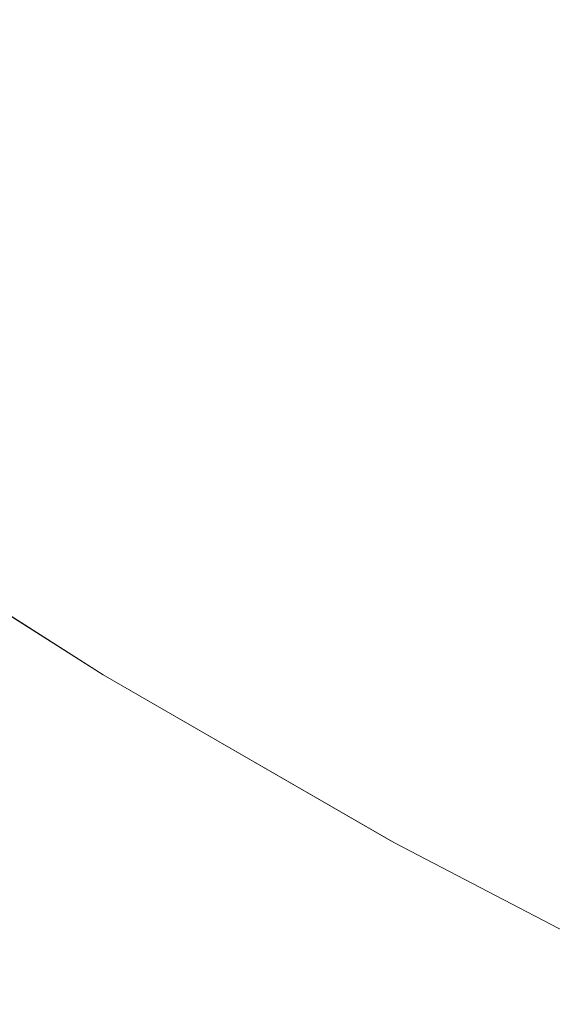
# Model space of a CAD drawing. Header units: centimetres. Extents: x -35.1 to 36.2, y 4.2 to 6.
# Tile 18 of 256: x -35.04403 to -35.03499, y 4.21676 to 4.23345. Entities that reach past the tile are written whole.
import ezdxf

# ---------------------------------------------------------------- set-up
doc = ezdxf.new("R2010")
doc.units = ezdxf.units.CM
doc.header["$LTSCALE"] = 2.54
doc.layers.add('Lucido design-1', color=7, linetype='Continuous')

# ---------------------------------------------------------------- blocks, each defined once
blk = doc.blocks.new('Gruppo-4-1')
at = {"color": 7, "linetype": 'Continuous', "lineweight": 9}
for points, invisible_edges in [([(-35.042054, 4.235884, -2312.377736), (-35.043249, 4.234966, -2312.380418), (-35.040869, 4.233281, -2312.380418), (-35.039708, 4.234223, -2312.377736)], 15), ([(-35.040869, 4.233281, -2313.063922), (-35.043249, 4.234966, -2313.063922), (-35.042054, 4.235884, -2313.066604), (-35.039708, 4.234223, -2313.066604)], 15), ([(-35.037277, 4.232593, -2312.377736), (-35.036089, 4.23361, -2312.375111), (-35.038483, 4.235216, -2312.375111), (-35.039708, 4.234223, -2312.377736)], 15), ([(-35.038483, 4.235216, -2313.069229), (-35.036089, 4.23361, -2313.069229), (-35.037277, 4.232593, -2313.066604), (-35.039708, 4.234223, -2313.066604)], 15), ([(-35.041965, 4.232393, -2312.383155), (-35.040869, 4.233281, -2312.380418), (-35.043249, 4.234966, -2312.380418), (-35.044377, 4.2341, -2312.383155)], 15), ([(-35.041965, 4.232393, -2313.061185), (-35.044377, 4.2341, -2313.061185), (-35.043249, 4.234966, -2313.063922), (-35.040869, 4.233281, -2313.063922)], 15), ([(-35.034843, 4.234677, -2312.372546), (-35.036089, 4.23361, -2312.375111), (-35.033611, 4.232038, -2312.375111), (-35.032405, 4.23313, -2312.372546)], 15), ([(-35.033611, 4.232038, -2313.069229), (-35.036089, 4.23361, -2313.069229), (-35.034843, 4.234677, -2313.071794), (-35.032405, 4.23313, -2313.071794)], 15), ([(-35.039708, 4.234223, -2312.377736), (-35.040869, 4.233281, -2312.380418), (-35.038403, 4.231627, -2312.380418), (-35.037277, 4.232593, -2312.377736)], 15), ([(-35.039708, 4.234223, -2313.066604), (-35.037277, 4.232593, -2313.066604), (-35.038403, 4.231627, -2313.063922), (-35.040869, 4.233281, -2313.063922)], 15), ([(-35.044377, 4.2341, -2312.383155), (-35.045433, 4.233289, -2312.385944), (-35.042992, 4.23156, -2312.385944), (-35.041965, 4.232393, -2312.383155)], 15), ([(-35.042992, 4.23156, -2313.058396), (-35.045433, 4.233289, -2313.058396), (-35.044377, 4.2341, -2313.061185), (-35.041965, 4.232393, -2313.061185)], 15), ([(-35.034761, 4.230996, -2312.377736), (-35.033611, 4.232038, -2312.375111), (-35.036089, 4.23361, -2312.375111), (-35.037277, 4.232593, -2312.377736)], 15), ([(-35.034761, 4.230996, -2313.066604), (-35.037277, 4.232593, -2313.066604), (-35.036089, 4.23361, -2313.069229), (-35.033611, 4.232038, -2313.069229)], 15), ([(-35.043947, 4.230785, -2312.388781), (-35.042992, 4.23156, -2312.385944), (-35.045433, 4.233289, -2312.385944), (-35.046416, 4.232533, -2312.388781)], 15), ([(-35.043947, 4.230785, -2313.055559), (-35.046416, 4.232533, -2313.055559), (-35.045433, 4.233289, -2313.058396), (-35.042992, 4.23156, -2313.058396)], 15), ([(-35.039466, 4.230717, -2312.383155), (-35.038403, 4.231627, -2312.380418), (-35.040869, 4.233281, -2312.380418), (-35.041965, 4.232393, -2312.383155)], 15), ([(-35.040869, 4.233281, -2313.063922), (-35.038403, 4.231627, -2313.063922), (-35.039466, 4.230717, -2313.061185), (-35.041965, 4.232393, -2313.061185)], 15), ([(-35.046416, 4.232533, -2312.388781), (-35.047323, 4.231837, -2312.391665), (-35.044829, 4.230071, -2312.391665), (-35.043947, 4.230785, -2312.388781)], 15), ([(-35.044829, 4.230071, -2313.052675), (-35.047323, 4.231837, -2313.052675), (-35.046416, 4.232533, -2313.055559), (-35.043947, 4.230785, -2313.055559)], 15), ([(-35.037277, 4.232593, -2312.377736), (-35.038403, 4.231627, -2312.380418), (-35.035852, 4.230008, -2312.380418), (-35.034761, 4.230996, -2312.377736)], 15), ([(-35.035852, 4.230008, -2313.063922), (-35.038403, 4.231627, -2313.063922), (-35.037277, 4.232593, -2313.066604), (-35.034761, 4.230996, -2313.066604)], 15), ([(-35.041965, 4.232393, -2312.383155), (-35.042992, 4.23156, -2312.385944), (-35.040462, 4.229864, -2312.385944), (-35.039466, 4.230717, -2312.383155)], 15), ([(-35.041965, 4.232393, -2313.061185), (-35.039466, 4.230717, -2313.061185), (-35.040462, 4.229864, -2313.058396), (-35.042992, 4.23156, -2313.058396)], 15), ([(-35.041389, 4.22907, -2312.388781), (-35.040462, 4.229864, -2312.385944), (-35.042992, 4.23156, -2312.385944), (-35.043947, 4.230785, -2312.388781)], 15), ([(-35.042992, 4.23156, -2313.058396), (-35.040462, 4.229864, -2313.058396), (-35.041389, 4.22907, -2313.055559), (-35.043947, 4.230785, -2313.055559)], 15), ([(-35.03688, 4.229076, -2312.383155), (-35.035852, 4.230008, -2312.380418), (-35.038403, 4.231627, -2312.380418), (-35.039466, 4.230717, -2312.383155)], 15), ([(-35.03688, 4.229076, -2313.061185), (-35.039466, 4.230717, -2313.061185), (-35.038403, 4.231627, -2313.063922), (-35.035852, 4.230008, -2313.063922)], 15), ([(-35.034761, 4.230996, -2312.377736), (-35.035852, 4.230008, -2312.380418), (-35.033215, 4.228427, -2312.380418), (-35.032161, 4.229437, -2312.377736)], 15), ([(-35.034761, 4.230996, -2313.066604), (-35.032161, 4.229437, -2313.066604), (-35.033215, 4.228427, -2313.063922), (-35.035852, 4.230008, -2313.063922)], 15), ([(-35.043947, 4.230785, -2312.388781), (-35.044829, 4.230071, -2312.391665), (-35.042244, 4.228337, -2312.391665), (-35.041389, 4.22907, -2312.388781)], 15), ([(-35.043947, 4.230785, -2313.055559), (-35.041389, 4.22907, -2313.055559), (-35.042244, 4.228337, -2313.052675), (-35.044829, 4.230071, -2313.052675)], 15), ([(-35.039466, 4.230717, -2312.383155), (-35.040462, 4.229864, -2312.385944), (-35.037845, 4.228203, -2312.385944), (-35.03688, 4.229076, -2312.383155)], 15), ([(-35.037845, 4.228203, -2313.058396), (-35.040462, 4.229864, -2313.058396), (-35.039466, 4.230717, -2313.061185), (-35.03688, 4.229076, -2313.061185)], 15), ([(-35.043026, 4.227668, -2312.39459), (-35.042244, 4.228337, -2312.391665), (-35.044829, 4.230071, -2312.391665), (-35.045634, 4.229418, -2312.39459)], 15), ([(-35.044829, 4.230071, -2313.052675), (-35.042244, 4.228337, -2313.052675), (-35.043026, 4.227668, -2313.04975), (-35.045634, 4.229418, -2313.04975)], 15), ([(-35.038742, 4.22739, -2312.388781), (-35.037845, 4.228203, -2312.385944), (-35.040462, 4.229864, -2312.385944), (-35.041389, 4.22907, -2312.388781)], 15), ([(-35.038742, 4.22739, -2313.055559), (-35.041389, 4.22907, -2313.055559), (-35.040462, 4.229864, -2313.058396), (-35.037845, 4.228203, -2313.058396)], 15), ([(-35.034208, 4.227474, -2312.383155), (-35.033215, 4.228427, -2312.380418), (-35.035852, 4.230008, -2312.380418), (-35.03688, 4.229076, -2312.383155)], 15), ([(-35.035852, 4.230008, -2313.063922), (-35.033215, 4.228427, -2313.063922), (-35.034208, 4.227474, -2313.061185), (-35.03688, 4.229076, -2313.061185)], 15), ([(-35.045634, 4.229418, -2312.39459), (-35.046361, 4.228828, -2312.397555), (-35.04373, 4.227064, -2312.397555), (-35.043026, 4.227668, -2312.39459)], 15), ([(-35.045634, 4.229418, -2313.04975), (-35.043026, 4.227668, -2313.04975), (-35.04373, 4.227064, -2313.046785), (-35.046361, 4.228828, -2313.046785)], 15), ([(-35.041389, 4.22907, -2312.388781), (-35.042244, 4.228337, -2312.391665), (-35.03957, 4.22664, -2312.391665), (-35.038742, 4.22739, -2312.388781)], 15), ([(-35.03957, 4.22664, -2313.052675), (-35.042244, 4.228337, -2313.052675), (-35.041389, 4.22907, -2313.055559), (-35.038742, 4.22739, -2313.055559)], 15), ([(-35.03688, 4.229076, -2312.383155), (-35.037845, 4.228203, -2312.385944), (-35.03514, 4.226581, -2312.385944), (-35.034208, 4.227474, -2312.383155)], 15), ([(-35.03688, 4.229076, -2313.061185), (-35.034208, 4.227474, -2313.061185), (-35.03514, 4.226581, -2313.058396), (-35.037845, 4.228203, -2313.058396)], 15), ([(-35.044357, 4.226528, -2312.400554), (-35.04373, 4.227064, -2312.397555), (-35.046361, 4.228828, -2312.397555), (-35.047007, 4.228304, -2312.400554)], 15), ([(-35.046361, 4.228828, -2313.046785), (-35.04373, 4.227064, -2313.046785), (-35.044357, 4.226528, -2313.043786), (-35.047007, 4.228304, -2313.043786)], 15), ([(-35.040326, 4.225956, -2312.39459), (-35.03957, 4.22664, -2312.391665), (-35.042244, 4.228337, -2312.391665), (-35.043026, 4.227668, -2312.39459)], 15), ([(-35.040326, 4.225956, -2313.04975), (-35.043026, 4.227668, -2313.04975), (-35.042244, 4.228337, -2313.052675), (-35.03957, 4.22664, -2313.052675)], 15), ([(-35.036007, 4.22575, -2312.388781), (-35.03514, 4.226581, -2312.385944), (-35.037845, 4.228203, -2312.385944), (-35.038742, 4.22739, -2312.388781)], 15), ([(-35.037845, 4.228203, -2313.058396), (-35.03514, 4.226581, -2313.058396), (-35.036007, 4.22575, -2313.055559), (-35.038742, 4.22739, -2313.055559)], 15), ([(-35.043026, 4.227668, -2312.39459), (-35.04373, 4.227064, -2312.397555), (-35.041009, 4.225337, -2312.397555), (-35.040326, 4.225956, -2312.39459)], 15), ([(-35.041009, 4.225337, -2313.046785), (-35.04373, 4.227064, -2313.046785), (-35.043026, 4.227668, -2313.04975), (-35.040326, 4.225956, -2313.04975)], 15), ([(-35.038742, 4.22739, -2312.388781), (-35.03957, 4.22664, -2312.391665), (-35.036806, 4.224983, -2312.391665), (-35.036007, 4.22575, -2312.388781)], 15), ([(-35.038742, 4.22739, -2313.055559), (-35.036007, 4.22575, -2313.055559), (-35.036806, 4.224983, -2313.052675), (-35.03957, 4.22664, -2313.052675)], 15), ([(-35.034208, 4.227474, -2312.383155), (-35.03514, 4.226581, -2312.385944), (-35.032349, 4.225001, -2312.385944), (-35.031451, 4.225913, -2312.383155)], 15), ([(-35.032349, 4.225001, -2313.058396), (-35.03514, 4.226581, -2313.058396), (-35.034208, 4.227474, -2313.061185), (-35.031451, 4.225913, -2313.061185)], 15), ([(-35.041615, 4.224788, -2312.400554), (-35.041009, 4.225337, -2312.397555), (-35.04373, 4.227064, -2312.397555), (-35.044357, 4.226528, -2312.400554)], 15), ([(-35.041615, 4.224788, -2313.043786), (-35.044357, 4.226528, -2313.043786), (-35.04373, 4.227064, -2313.046785), (-35.041009, 4.225337, -2313.046785)], 15), ([(-35.044357, 4.226528, -2312.400554), (-35.044904, 4.226059, -2312.403583), (-35.042145, 4.224308, -2312.403583), (-35.041615, 4.224788, -2312.400554)], 15), ([(-35.042145, 4.224308, -2313.040757), (-35.044904, 4.226059, -2313.040757), (-35.044357, 4.226528, -2313.043786), (-35.041615, 4.224788, -2313.043786)], 15), ([(-35.037537, 4.224283, -2312.39459), (-35.036806, 4.224983, -2312.391665), (-35.03957, 4.22664, -2312.391665), (-35.040326, 4.225956, -2312.39459)], 15), ([(-35.03957, 4.22664, -2313.052675), (-35.036806, 4.224983, -2313.052675), (-35.037537, 4.224283, -2313.04975), (-35.040326, 4.225956, -2313.04975)], 15), ([(-35.033184, 4.224152, -2312.388781), (-35.032349, 4.225001, -2312.385944), (-35.03514, 4.226581, -2312.385944), (-35.036007, 4.22575, -2312.388781)], 15), ([(-35.033184, 4.224152, -2313.055559), (-35.036007, 4.22575, -2313.055559), (-35.03514, 4.226581, -2313.058396), (-35.032349, 4.225001, -2313.058396)], 15), ([(-35.042595, 4.2239, -2312.40664), (-35.042145, 4.224308, -2312.403583), (-35.044904, 4.226059, -2312.403583), (-35.04537, 4.22566, -2312.40664)], 15), ([(-35.042595, 4.2239, -2313.0377), (-35.04537, 4.22566, -2313.0377), (-35.044904, 4.226059, -2313.040757), (-35.042145, 4.224308, -2313.040757)], 15), ([(-35.040326, 4.225956, -2312.39459), (-35.041009, 4.225337, -2312.397555), (-35.038196, 4.223651, -2312.397555), (-35.037537, 4.224283, -2312.39459)], 15), ([(-35.040326, 4.225956, -2313.04975), (-35.037537, 4.224283, -2313.04975), (-35.038196, 4.223651, -2313.046785), (-35.041009, 4.225337, -2313.046785)], 15), ([(-35.036007, 4.22575, -2312.388781), (-35.036806, 4.224983, -2312.391665), (-35.033955, 4.223369, -2312.391665), (-35.033184, 4.224152, -2312.388781)], 15), ([(-35.033955, 4.223369, -2313.052675), (-35.036806, 4.224983, -2313.052675), (-35.036007, 4.22575, -2313.055559), (-35.033184, 4.224152, -2313.055559)], 15), ([(-35.04537, 4.22566, -2312.40664), (-35.045752, 4.225333, -2312.409719), (-35.042966, 4.223565, -2312.409719), (-35.042595, 4.2239, -2312.40664)], 15), ([(-35.042966, 4.223565, -2313.034621), (-35.045752, 4.225333, -2313.034621), (-35.04537, 4.22566, -2313.0377), (-35.042595, 4.2239, -2313.0377)], 15), ([(-35.046394, 4.224783, -2312.419046), (-35.047266, 4.225292, -2312.42217), (-35.043618, 4.222981, -2312.42217), (-35.043587, 4.223002, -2312.419046)], 13), ([(-35.047266, 4.225292, -2313.02217), (-35.042615, 4.222345, -2313.02217), (-35.042615, 4.222345, -2312.42217), (-35.043618, 4.222981, -2312.42217)], 10), ([(-35.043618, 4.222981, -2312.42217), (-35.047266, 4.225292, -2312.42217), (-35.047266, 4.225292, -2313.02217)], 10), ([(-35.042615, 4.222345, -2313.02217), (-35.047266, 4.225292, -2313.02217), (-35.046394, 4.224783, -2313.025294), (-35.043587, 4.223002, -2313.025294)], 14), ([(-35.043255, 4.223303, -2312.412816), (-35.042966, 4.223565, -2312.409719), (-35.045752, 4.225333, -2312.409719), (-35.046051, 4.225077, -2312.412816)], 15), ([(-35.043255, 4.223303, -2313.031524), (-35.046051, 4.225077, -2313.031524), (-35.045752, 4.225333, -2313.034621), (-35.042966, 4.223565, -2313.034621)], 15), ([(-35.038782, 4.223089, -2312.400554), (-35.038196, 4.223651, -2312.397555), (-35.041009, 4.225337, -2312.397555), (-35.041615, 4.224788, -2312.400554)], 15), ([(-35.041009, 4.225337, -2313.046785), (-35.038196, 4.223651, -2313.046785), (-35.038782, 4.223089, -2313.043786), (-35.041615, 4.224788, -2313.043786)], 15), ([(-35.046051, 4.225077, -2312.412816), (-35.046265, 4.224893, -2312.415926), (-35.043462, 4.223115, -2312.415926), (-35.043255, 4.223303, -2312.412816)], 15), ([(-35.043462, 4.223115, -2313.028414), (-35.046265, 4.224893, -2313.028414), (-35.046051, 4.225077, -2313.031524), (-35.043255, 4.223303, -2313.031524)], 15), ([(-35.043587, 4.223002, -2312.419046), (-35.043462, 4.223115, -2312.415926), (-35.046265, 4.224893, -2312.415926), (-35.046394, 4.224783, -2312.419046)], 15), ([(-35.043587, 4.223002, -2313.025294), (-35.046394, 4.224783, -2313.025294), (-35.046265, 4.224893, -2313.028414), (-35.043462, 4.223115, -2313.028414)], 15), ([(-35.034658, 4.222653, -2312.39459), (-35.033955, 4.223369, -2312.391665), (-35.036806, 4.224983, -2312.391665), (-35.037537, 4.224283, -2312.39459)], 15), ([(-35.034658, 4.222653, -2313.04975), (-35.037537, 4.224283, -2313.04975), (-35.036806, 4.224983, -2313.052675), (-35.033955, 4.223369, -2313.052675)], 15), ([(-35.041615, 4.224788, -2312.400554), (-35.042145, 4.224308, -2312.403583), (-35.039293, 4.222598, -2312.403583), (-35.038782, 4.223089, -2312.400554)], 15), ([(-35.041615, 4.224788, -2313.043786), (-35.038782, 4.223089, -2313.043786), (-35.039293, 4.222598, -2313.040757), (-35.042145, 4.224308, -2313.040757)], 15), ([(-35.039729, 4.222181, -2312.40664), (-35.039293, 4.222598, -2312.403583), (-35.042145, 4.224308, -2312.403583), (-35.042595, 4.2239, -2312.40664)], 15), ([(-35.042145, 4.224308, -2313.040757), (-35.039293, 4.222598, -2313.040757), (-35.039729, 4.222181, -2313.0377), (-35.042595, 4.2239, -2313.0377)], 15), ([(-35.037537, 4.224283, -2312.39459), (-35.038196, 4.223651, -2312.397555), (-35.035294, 4.222008, -2312.397555), (-35.034658, 4.222653, -2312.39459)], 15), ([(-35.035294, 4.222008, -2313.046785), (-35.038196, 4.223651, -2313.046785), (-35.037537, 4.224283, -2313.04975), (-35.034658, 4.222653, -2313.04975)], 15), ([(-35.042595, 4.2239, -2312.40664), (-35.042966, 4.223565, -2312.409719), (-35.040087, 4.221838, -2312.409719), (-35.039729, 4.222181, -2312.40664)], 15), ([(-35.042595, 4.2239, -2313.0377), (-35.039729, 4.222181, -2313.0377), (-35.040087, 4.221838, -2313.034621), (-35.042966, 4.223565, -2313.034621)], 15), ([(-35.040366, 4.22157, -2312.412816), (-35.040087, 4.221838, -2312.409719), (-35.042966, 4.223565, -2312.409719), (-35.043255, 4.223303, -2312.412816)], 15), ([(-35.042966, 4.223565, -2313.034621), (-35.040087, 4.221838, -2313.034621), (-35.040366, 4.22157, -2313.031524), (-35.043255, 4.223303, -2313.031524)], 15), ([(-35.035858, 4.221434, -2312.400554), (-35.035294, 4.222008, -2312.397555), (-35.038196, 4.223651, -2312.397555), (-35.038782, 4.223089, -2312.400554)], 15), ([(-35.035858, 4.221434, -2313.043786), (-35.038782, 4.223089, -2313.043786), (-35.038196, 4.223651, -2313.046785), (-35.035294, 4.222008, -2313.046785)], 15), ([(-35.043255, 4.223303, -2312.412816), (-35.043462, 4.223115, -2312.415926), (-35.040566, 4.221378, -2312.415926), (-35.040366, 4.22157, -2312.412816)], 15), ([(-35.043255, 4.223303, -2313.031524), (-35.040366, 4.22157, -2313.031524), (-35.040566, 4.221378, -2313.028414), (-35.043462, 4.223115, -2313.028414)], 15), ([(-35.040686, 4.221263, -2312.419046), (-35.040566, 4.221378, -2312.415926), (-35.043462, 4.223115, -2312.415926), (-35.043587, 4.223002, -2312.419046)], 15), ([(-35.043462, 4.223115, -2313.028414), (-35.040566, 4.221378, -2313.028414), (-35.040686, 4.221263, -2313.025294), (-35.043587, 4.223002, -2313.025294)], 15), ([(-35.038782, 4.223089, -2312.400554), (-35.039293, 4.222598, -2312.403583), (-35.036351, 4.220933, -2312.403583), (-35.035858, 4.221434, -2312.400554)], 15), ([(-35.036351, 4.220933, -2313.040757), (-35.039293, 4.222598, -2313.040757), (-35.038782, 4.223089, -2313.043786), (-35.035858, 4.221434, -2313.043786)], 15), ([(-35.043587, 4.223002, -2312.419046), (-35.043618, 4.222981, -2312.42217), (-35.042615, 4.222345, -2312.42217)], 9), ([(-35.042615, 4.222345, -2312.42217), (-35.040686, 4.221263, -2312.419046), (-35.043587, 4.223002, -2312.419046)], 11), ([(-35.043587, 4.223002, -2313.025294), (-35.040686, 4.221263, -2313.025294), (-35.042615, 4.222345, -2313.02217)], 11), ([(-35.036771, 4.220506, -2312.40664), (-35.036351, 4.220933, -2312.403583), (-35.039293, 4.222598, -2312.403583), (-35.039729, 4.222181, -2312.40664)], 15), ([(-35.036771, 4.220506, -2313.0377), (-35.039729, 4.222181, -2313.0377), (-35.039293, 4.222598, -2313.040757), (-35.036351, 4.220933, -2313.040757)], 15), ([(-35.034658, 4.222653, -2312.39459), (-35.035294, 4.222008, -2312.397555), (-35.032303, 4.220412, -2312.397555), (-35.031692, 4.221071, -2312.39459)], 15), ([(-35.034658, 4.222653, -2313.04975), (-35.031692, 4.221071, -2313.04975), (-35.032303, 4.220412, -2313.046785), (-35.035294, 4.222008, -2313.046785)], 15), ([(-35.040686, 4.221263, -2312.419046), (-35.042615, 4.222345, -2312.42217), (-35.037731, 4.21953, -2312.42217)], 9), ([(-35.037731, 4.21953, -2312.42217), (-35.042615, 4.222345, -2312.42217), (-35.042615, 4.222345, -2313.02217), (-35.037669, 4.219494, -2313.02217)], 10), ([(-35.037669, 4.219494, -2313.02217), (-35.042615, 4.222345, -2313.02217), (-35.040686, 4.221263, -2313.025294)], 10), ([(-35.039729, 4.222181, -2312.40664), (-35.040087, 4.221838, -2312.409719), (-35.037115, 4.220156, -2312.409719), (-35.036771, 4.220506, -2312.40664)], 15), ([(-35.037115, 4.220156, -2313.034621), (-35.040087, 4.221838, -2313.034621), (-35.039729, 4.222181, -2313.0377), (-35.036771, 4.220506, -2313.0377)], 15), ([(-35.032846, 4.219826, -2312.400554), (-35.032303, 4.220412, -2312.397555), (-35.035294, 4.222008, -2312.397555), (-35.035858, 4.221434, -2312.400554)], 15), ([(-35.035294, 4.222008, -2313.046785), (-35.032303, 4.220412, -2313.046785), (-35.032846, 4.219826, -2313.043786), (-35.035858, 4.221434, -2313.043786)], 15), ([(-35.037385, 4.219882, -2312.412816), (-35.037115, 4.220156, -2312.409719), (-35.040087, 4.221838, -2312.409719), (-35.040366, 4.22157, -2312.412816)], 15), ([(-35.037385, 4.219882, -2313.031524), (-35.040366, 4.22157, -2313.031524), (-35.040087, 4.221838, -2313.034621), (-35.037115, 4.220156, -2313.034621)], 15), ([(-35.040366, 4.22157, -2312.412816), (-35.040566, 4.221378, -2312.415926), (-35.037577, 4.219686, -2312.415926), (-35.037385, 4.219882, -2312.412816)], 15), ([(-35.037577, 4.219686, -2313.028414), (-35.040566, 4.221378, -2313.028414), (-35.040366, 4.22157, -2313.031524), (-35.037385, 4.219882, -2313.031524)], 15), ([(-35.037693, 4.219568, -2312.419046), (-35.037577, 4.219686, -2312.415926), (-35.040566, 4.221378, -2312.415926), (-35.040686, 4.221263, -2312.419046)], 15), ([(-35.037693, 4.219568, -2313.025294), (-35.040686, 4.221263, -2313.025294), (-35.040566, 4.221378, -2313.028414), (-35.037577, 4.219686, -2313.028414)], 15), ([(-35.035858, 4.221434, -2312.400554), (-35.036351, 4.220933, -2312.403583), (-35.033319, 4.219315, -2312.403583), (-35.032846, 4.219826, -2312.400554)], 15), ([(-35.035858, 4.221434, -2313.043786), (-35.032846, 4.219826, -2313.043786), (-35.033319, 4.219315, -2313.040757), (-35.036351, 4.220933, -2313.040757)], 15), ([(-35.037731, 4.21953, -2312.42217), (-35.037693, 4.219568, -2312.419046), (-35.040686, 4.221263, -2312.419046)], 11), ([(-35.040686, 4.221263, -2313.025294), (-35.037693, 4.219568, -2313.025294), (-35.037669, 4.219494, -2313.02217)], 11), ([(-35.033722, 4.21888, -2312.40664), (-35.033319, 4.219315, -2312.403583), (-35.036351, 4.220933, -2312.403583), (-35.036771, 4.220506, -2312.40664)], 15), ([(-35.036351, 4.220933, -2313.040757), (-35.033319, 4.219315, -2313.040757), (-35.033722, 4.21888, -2313.0377), (-35.036771, 4.220506, -2313.0377)], 15), ([(-35.036771, 4.220506, -2312.40664), (-35.037115, 4.220156, -2312.409719), (-35.034054, 4.218522, -2312.409719), (-35.033722, 4.21888, -2312.40664)], 15), ([(-35.036771, 4.220506, -2313.0377), (-35.033722, 4.21888, -2313.0377), (-35.034054, 4.218522, -2313.034621), (-35.037115, 4.220156, -2313.034621)], 15), ([(-35.034312, 4.218243, -2312.412816), (-35.034054, 4.218522, -2312.409719), (-35.037115, 4.220156, -2312.409719), (-35.037385, 4.219882, -2312.412816)], 15), ([(-35.037115, 4.220156, -2313.034621), (-35.034054, 4.218522, -2313.034621), (-35.034312, 4.218243, -2313.031524), (-35.037385, 4.219882, -2313.031524)], 15), ([(-35.037385, 4.219882, -2312.412816), (-35.037577, 4.219686, -2312.415926), (-35.034498, 4.218043, -2312.415926), (-35.034312, 4.218243, -2312.412816)], 15), ([(-35.037385, 4.219882, -2313.031524), (-35.034312, 4.218243, -2313.031524), (-35.034498, 4.218043, -2313.028414), (-35.037577, 4.219686, -2313.028414)], 15), ([(-35.034609, 4.217922, -2312.419046), (-35.034498, 4.218043, -2312.415926), (-35.037577, 4.219686, -2312.415926), (-35.037693, 4.219568, -2312.419046)], 15), ([(-35.037577, 4.219686, -2313.028414), (-35.034498, 4.218043, -2313.028414), (-35.034609, 4.217922, -2313.025294), (-35.037693, 4.219568, -2313.025294)], 15), ([(-35.037693, 4.219568, -2312.419046), (-35.037731, 4.21953, -2312.42217), (-35.037669, 4.219494, -2312.42217)], 9), ([(-35.037669, 4.219494, -2313.02217), (-35.037669, 4.219494, -2312.42217), (-35.037731, 4.21953, -2312.42217)], 9), ([(-35.034609, 4.217922, -2312.419046), (-35.037693, 4.219568, -2312.419046), (-35.037669, 4.219494, -2312.42217)], 11), ([(-35.037669, 4.219494, -2313.02217), (-35.037693, 4.219568, -2313.025294), (-35.034609, 4.217922, -2313.025294)], 11), ([(-35.037669, 4.219494, -2312.42217), (-35.032426, 4.216757, -2312.42217), (-35.034609, 4.217922, -2312.419046)], 10), ([(-35.032426, 4.216757, -2313.02217), (-35.032426, 4.216757, -2312.42217), (-35.037669, 4.219494, -2312.42217), (-35.037669, 4.219494, -2313.02217)], 5), ([(-35.034609, 4.217922, -2313.025294), (-35.032426, 4.216757, -2313.02217), (-35.037669, 4.219494, -2313.02217)], 9)]:
    blk.add_3dface(points, dxfattribs=dict(at, invisible_edges=invisible_edges))

msp = doc.modelspace()

# ---------------------------------------------------------------- block references
at = {"layer": 'Lucido design-1', "color": 7}
msp.add_blockref('Gruppo-4-1', (0, 0), dxfattribs=at)

doc.saveas('drawing.dxf')
